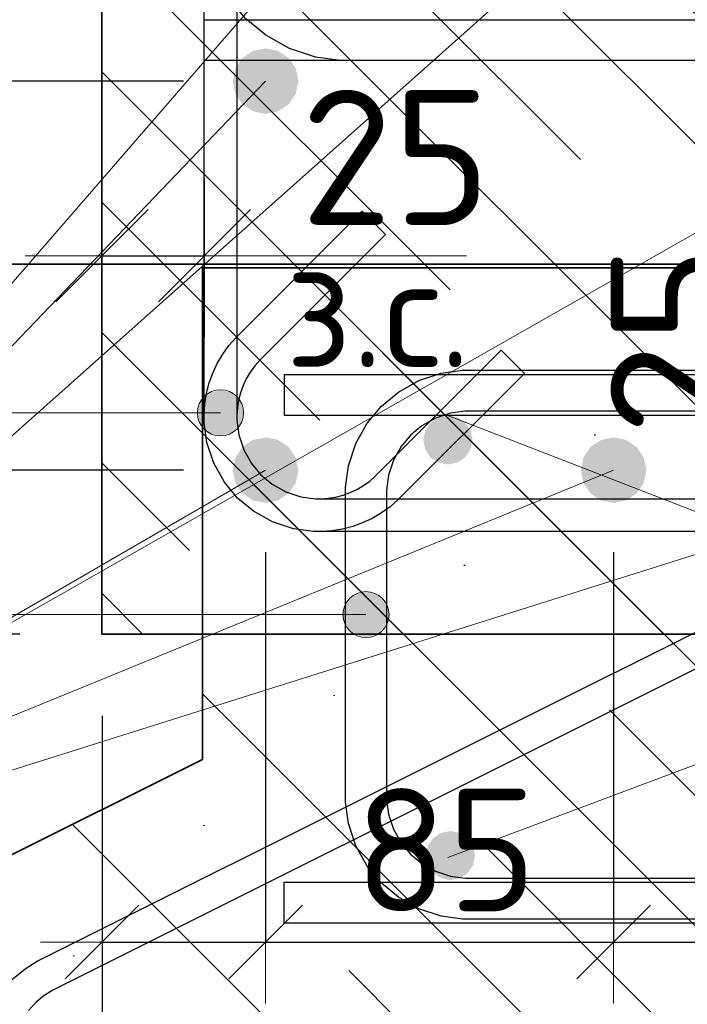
# Model space of a CAD drawing. Header units: metres. Extents: x -38 to 97, y -15 to 21.
# Tile 50 of 111: x 72.243 to 72.406, y 4.291 to 4.531. Entities that reach past the tile are written whole.
import ezdxf

# ---------------------------------------------------------------- set-up
doc = ezdxf.new("R2010")
doc.units = ezdxf.units.M
doc.header["$PDMODE"] = 65
for name, color, linetype, lineweight in [('XR$4$Арм. стержнями нижней зоны', 180, 'Continuous', 35), ('XR$4$Арм.стержн. Арматура края', 96, 'Continuous', 35), ('XR$4$Арм.стержн. Хомут', 240, 'Continuous', 35), ('XR$4$Арм.стержн.горизонт. 1', 180, 'Continuous', 35), ('XR$4$Размерная линия (1)', 7, 'Continuous', 13), ('XR$4$Размерная линия_ общее', 7, 'Continuous', 13), ('XR$6$Арм. стержнями верхней зоны', 180, 'Continuous', 35), ('XR$6$Арм. стержнями нижней зоны', 180, 'Continuous', 35), ('XR$6$Арм.стержн. Арматура края', 96, 'Continuous', 35), ('XR$6$Арм.стержн. Доп. арматура', 180, 'Continuous', 35), ('XR$6$Размерная линия (1)', 7, 'Continuous', 13)]:
    doc.layers.add(name, color=color, linetype=linetype, lineweight=lineweight)
doc.styles.add('ISOCPEUR', font='txt')
doc.dimstyles.new('DIMSTYLE_13', dxfattribs={"dimtxt": 0.033, "dimasz": 0.0375, "dimexe": 0, "dimexo": 0, "dimgap": 0.0165, "dimtad": 2, "dimdec": 0, "dimlfac": 1000, "dimrnd": 1, "dimzin": 12, "dimdsep": 46, "dimtxsty": 'ISOCPEUR', "dimblk1": 'ALL_ML_STRICH', "dimblk2": 'ALL_ML_STRICH', "dimsah": 1, "dimcen": 0, "dimclrd": 7, "dimclre": 256, "dimclrt": 7, "dimadec": 0, "dimazin": 0, "dimtfac": 1, "dimtdec": 0, "dimtix": 1, "dimtmove": 2, "dimatfit": 3, "dimfxl": 0, "dimtvp": 1.2, "dimtzin": 0, "dimlwd": 0, "dimlwe": -3, "dimarcsym": 0})
doc.dimstyles.new('DIMSTYLE_14', dxfattribs={"dimtxt": 0.03, "dimasz": 0.03, "dimexe": 0, "dimexo": 0, "dimgap": 0.015, "dimtad": 2, "dimdec": 0, "dimlfac": 1000, "dimrnd": 1, "dimzin": 12, "dimdsep": 46, "dimtxsty": 'ISOCPEUR', "dimblk1": 'ALL_ML_STRICH', "dimblk2": 'ALL_ML_STRICH', "dimsah": 1, "dimcen": 0, "dimclrd": 7, "dimclre": 256, "dimclrt": 7, "dimadec": 0, "dimazin": 0, "dimtfac": 1, "dimtdec": 0, "dimtix": 1, "dimtmove": 2, "dimatfit": 3, "dimfxl": 0, "dimtzin": 0, "dimlwd": 0, "dimlwe": -3, "dimarcsym": 0})
doc.dimstyles.new('DIMSTYLE_16', dxfattribs={"dimtxt": 0.03, "dimasz": 0.03, "dimexe": 0, "dimexo": 0, "dimgap": 0.015, "dimtad": 2, "dimdec": 0, "dimlfac": 1000, "dimrnd": 1, "dimzin": 12, "dimdsep": 46, "dimtxsty": 'ISOCPEUR', "dimblk1": 'ALL_ML_STRICH', "dimblk2": 'ALL_ML_STRICH', "dimsah": 1, "dimcen": 0, "dimclrd": 7, "dimclre": 256, "dimclrt": 7, "dimadec": 0, "dimazin": 0, "dimtfac": 1, "dimtdec": 0, "dimtix": 1, "dimtmove": 2, "dimatfit": 3, "dimfxl": 0, "dimtvp": 1.2, "dimtzin": 0, "dimlwd": 0, "dimlwe": -3, "dimarcsym": 0})
doc.dimstyles.new('DIMSTYLE_18', dxfattribs={"dimtxt": 0.03, "dimasz": 0.03, "dimexe": 0, "dimexo": 0, "dimgap": 0.015, "dimtad": 0, "dimdec": 0, "dimlfac": 1000, "dimrnd": 1, "dimzin": 12, "dimdsep": 46, "dimtxsty": 'ISOCPEUR', "dimblk1": 'ALL_ML_STRICH', "dimblk2": 'ALL_ML_STRICH', "dimsah": 1, "dimcen": 0, "dimclrd": 7, "dimclre": 256, "dimclrt": 7, "dimadec": 0, "dimazin": 0, "dimtfac": 1, "dimtdec": 0, "dimtix": 1, "dimtmove": 2, "dimatfit": 3, "dimfxl": 0, "dimtvp": 1.2, "dimtzin": 0, "dimlwd": 0, "dimlwe": -3, "dimarcsym": 0})
doc.dimstyles.new('DIMSTYLE_25', dxfattribs={"dimtxt": 0.03, "dimasz": 0.03, "dimexe": 0, "dimexo": 0, "dimgap": 0.015, "dimtad": 2, "dimdec": 0, "dimlfac": 1000, "dimrnd": 5, "dimzin": 12, "dimdsep": 46, "dimtxsty": 'ISOCPEUR', "dimblk1": 'ALL_ML_STRICH', "dimblk2": 'ALL_ML_STRICH', "dimsah": 1, "dimcen": 0, "dimclrd": 7, "dimclre": 256, "dimclrt": 7, "dimadec": 0, "dimazin": 0, "dimtfac": 1, "dimtdec": 0, "dimtix": 1, "dimtmove": 2, "dimatfit": 3, "dimfxl": 0, "dimtvp": 1.2, "dimtzin": 0, "dimlwd": 0, "dimlwe": -3, "dimarcsym": 0})
pattern_1 = [(135, (0, 0), (-0.031819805, -0.031819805), [0.4, -0.05, 0, -0.05]), (135, (-0.01591, -0.01591), (-0.031819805, -0.031819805), [0.8, -0.1, 0.1, -0.1])]

# ---------------------------------------------------------------- blocks, each defined once
blk = doc.blocks.new('ALL_ML_STRICH')
at = {"color": 0, "linetype": 'ByBlock', "lineweight": -2}
for p, q in [((0, -0.5), (0, 0.5)), ((-0.3, -0.3), (0.3, 0.3)), ((-1, 0), (0.5, 0))]:
    blk.add_line(p, q, dxfattribs=at)
blk = doc.blocks.new('*D163')
at = {"layer": 'DEFPOINTS', "color": 7, "linetype": 'Continuous', "lineweight": 13, "transparency": 33554687}
for p in [(72.26266, 4.68139), (72.14232, 4.38139), (72.26262, 4.38139)]:
    blk.add_point(p, dxfattribs=at)
at = {"layer": 'XR$4$Размерная линия (1)', "color": 9, "linetype": 'Continuous', "lineweight": -2, "true_color": 0xc7c7c7, "transparency": 33554687}
for p, q in [((72.24266, 4.68139), (72.14232, 4.68139)), ((72.24262, 4.38139), (72.14232, 4.38139))]:
    blk.add_line(p, q, dxfattribs=at)
at = {"layer": 'XR$4$Размерная линия (1)', "color": 7, "linetype": 'Continuous', "lineweight": -2, "transparency": 33554687}
blk.add_line((72.14232, 4.38139), (72.14232, 4.68139), dxfattribs=at)
at = {"layer": 'XR$4$Размерная линия (1)', "color": 7, "linetype": 'Continuous', "lineweight": 13, "transparency": 33554687, "xscale": 0.03, "yscale": 0.03, "zscale": 0.03}
for p, rotation in [((72.14232, 4.68139), 90), ((72.14232, 4.38139), 270)]:
    blk.add_blockref('ALL_ML_STRICH', p, dxfattribs=dict(at, rotation=rotation))
at = {"layer": 'XR$4$Размерная линия (1)', "color": 7, "linetype": 'Continuous', "lineweight": 13, "transparency": 33554687, "insert": (72.11982, 4.53289), "char_height": 0.03, "width": 0.09, "attachment_point": 5, "rotation": 90, "style": 'ISOCPEUR'}
blk.add_mtext('\\A1;{300}', dxfattribs=at)
blk = doc.blocks.new('*D164')
at = {"layer": 'DEFPOINTS', "color": 7, "linetype": 'Continuous', "lineweight": 13, "transparency": 33554687}
for p in [(72.26266, 4.38139), (72.51262, 4.38139), (72.26266, 4.24116)]:
    blk.add_point(p, dxfattribs=at)
at = {"layer": 'XR$4$Размерная линия (1)', "color": 9, "linetype": 'Continuous', "lineweight": -2, "true_color": 0xc7c7c7, "transparency": 33554687}
for p, q in [((72.26266, 4.36139), (72.26266, 4.24116)), ((72.51262, 4.36139), (72.51262, 4.24116))]:
    blk.add_line(p, q, dxfattribs=at)
at = {"layer": 'XR$4$Размерная линия (1)', "color": 7, "linetype": 'Continuous', "lineweight": -2, "transparency": 33554687}
blk.add_line((72.26266, 4.24116), (72.51262, 4.24116), dxfattribs=at)
at = {"layer": 'XR$4$Размерная линия (1)', "color": 7, "linetype": 'Continuous', "lineweight": 13, "transparency": 33554687, "xscale": 0.03, "yscale": 0.03, "zscale": 0.03, "rotation": 180}
blk.add_blockref('ALL_ML_STRICH', (72.26266, 4.24116), dxfattribs=at)
at = {"layer": 'XR$4$Размерная линия (1)', "color": 7, "linetype": 'Continuous', "lineweight": 13, "transparency": 33554687, "xscale": 0.03, "yscale": 0.03, "zscale": 0.03}
blk.add_blockref('ALL_ML_STRICH', (72.51262, 4.24116), dxfattribs=at)
at = {"layer": 'XR$4$Размерная линия (1)', "color": 7, "linetype": 'Continuous', "lineweight": 13, "transparency": 33554687, "insert": (72.38914, 4.26366), "char_height": 0.03, "width": 0.09, "attachment_point": 5, "style": 'ISOCPEUR'}
blk.add_mtext('\\A1;{250}', dxfattribs=at)
blk = doc.blocks.new('*D170')
at = {"layer": 'DEFPOINTS', "color": 7, "linetype": 'Continuous', "lineweight": 13, "transparency": 33554687}
for p in [(72.30259, 4.42139), (72.26266, 4.38139), (72.26266, 4.30616)]:
    blk.add_point(p, dxfattribs=at)
at = {"layer": 'XR$4$Размерная линия (1)', "color": 9, "linetype": 'Continuous', "lineweight": -2, "true_color": 0xc7c7c7, "transparency": 33554687}
for p, q in [((72.30259, 4.40139), (72.30259, 4.30616)), ((72.26266, 4.36139), (72.26266, 4.30616))]:
    blk.add_line(p, q, dxfattribs=at)
at = {"layer": 'XR$4$Размерная линия (1)', "color": 7, "linetype": 'Continuous', "lineweight": -2, "transparency": 33554687}
blk.add_line((72.26266, 4.30616), (72.30259, 4.30616), dxfattribs=at)
at = {"layer": 'XR$4$Размерная линия (1)', "color": 7, "linetype": 'Continuous', "lineweight": 13, "transparency": 33554687, "xscale": 0.03, "yscale": 0.03, "zscale": 0.03, "rotation": 180}
blk.add_blockref('ALL_ML_STRICH', (72.26266, 4.30616), dxfattribs=at)
at = {"layer": 'XR$4$Размерная линия (1)', "color": 7, "linetype": 'Continuous', "lineweight": 13, "transparency": 33554687, "xscale": 0.03, "yscale": 0.03, "zscale": 0.03}
blk.add_blockref('ALL_ML_STRICH', (72.30259, 4.30616), dxfattribs=at)
at = {"layer": 'XR$4$Размерная линия (1)', "color": 7, "linetype": 'Continuous', "lineweight": 13, "transparency": 33554687, "insert": (72.22158, 4.26855), "char_height": 0.03, "width": 0.06, "attachment_point": 5, "style": 'ISOCPEUR'}
blk.add_mtext('\\A1;{40}', dxfattribs=at)
blk = doc.blocks.new('*D171')
at = {"layer": 'DEFPOINTS', "color": 7, "linetype": 'Continuous', "lineweight": 13, "transparency": 33554687}
for p in [(72.30259, 4.42139), (72.38759, 4.42139), (72.30259, 4.30616)]:
    blk.add_point(p, dxfattribs=at)
at = {"layer": 'XR$4$Размерная линия (1)', "color": 9, "linetype": 'Continuous', "lineweight": -2, "true_color": 0xc7c7c7, "transparency": 33554687}
for p, q in [((72.30259, 4.40139), (72.30259, 4.30616)), ((72.38759, 4.40139), (72.38759, 4.30616))]:
    blk.add_line(p, q, dxfattribs=at)
at = {"layer": 'XR$4$Размерная линия (1)', "color": 7, "linetype": 'Continuous', "lineweight": -2, "transparency": 33554687}
blk.add_line((72.30259, 4.30616), (72.38759, 4.30616), dxfattribs=at)
at = {"layer": 'XR$4$Размерная линия (1)', "color": 7, "linetype": 'Continuous', "lineweight": 13, "transparency": 33554687, "xscale": 0.03, "yscale": 0.03, "zscale": 0.03, "rotation": 180}
blk.add_blockref('ALL_ML_STRICH', (72.30259, 4.30616), dxfattribs=at)
at = {"layer": 'XR$4$Размерная линия (1)', "color": 7, "linetype": 'Continuous', "lineweight": 13, "transparency": 33554687, "xscale": 0.03, "yscale": 0.03, "zscale": 0.03}
blk.add_blockref('ALL_ML_STRICH', (72.38759, 4.30616), dxfattribs=at)
at = {"layer": 'XR$4$Размерная линия (1)', "color": 7, "linetype": 'Continuous', "lineweight": 13, "transparency": 33554687, "insert": (72.34659, 4.32866), "char_height": 0.03, "width": 0.06, "attachment_point": 5, "style": 'ISOCPEUR'}
blk.add_mtext('\\A1;{85}', dxfattribs=at)
blk = doc.blocks.new('*D172')
at = {"layer": 'DEFPOINTS', "color": 7, "linetype": 'Continuous', "lineweight": 13, "transparency": 33554687}
for p in [(72.38759, 4.42139), (72.47266, 4.42139), (72.38759, 4.30616)]:
    blk.add_point(p, dxfattribs=at)
at = {"layer": 'XR$4$Размерная линия (1)', "color": 9, "linetype": 'Continuous', "lineweight": -2, "true_color": 0xc7c7c7, "transparency": 33554687}
for p, q in [((72.38759, 4.40139), (72.38759, 4.30616)), ((72.47266, 4.40139), (72.47266, 4.30616))]:
    blk.add_line(p, q, dxfattribs=at)
at = {"layer": 'XR$4$Размерная линия (1)', "color": 7, "linetype": 'Continuous', "lineweight": -2, "transparency": 33554687}
blk.add_line((72.38759, 4.30616), (72.47266, 4.30616), dxfattribs=at)
at = {"layer": 'XR$4$Размерная линия (1)', "color": 7, "linetype": 'Continuous', "lineweight": 13, "transparency": 33554687, "xscale": 0.03, "yscale": 0.03, "zscale": 0.03, "rotation": 180}
blk.add_blockref('ALL_ML_STRICH', (72.38759, 4.30616), dxfattribs=at)
at = {"layer": 'XR$4$Размерная линия (1)', "color": 7, "linetype": 'Continuous', "lineweight": 13, "transparency": 33554687, "xscale": 0.03, "yscale": 0.03, "zscale": 0.03}
blk.add_blockref('ALL_ML_STRICH', (72.47266, 4.30616), dxfattribs=at)
at = {"layer": 'XR$4$Размерная линия (1)', "color": 7, "linetype": 'Continuous', "lineweight": 13, "transparency": 33554687, "insert": (72.43162, 4.32866), "char_height": 0.03, "width": 0.06, "attachment_point": 5, "style": 'ISOCPEUR'}
blk.add_mtext('\\A1;{85}', dxfattribs=at)
blk = doc.blocks.new('*D176')
at = {"layer": 'DEFPOINTS', "color": 7, "linetype": 'Continuous', "lineweight": 13, "transparency": 33554687}
for p in [(72.26266, 4.47376), (72.26266, 4.43878), (72.28766, 4.43378)]:
    blk.add_point(p, dxfattribs=at)
at = {"layer": 'XR$4$Размерная линия_ общее', "color": 253, "linetype": 'Continuous', "lineweight": -2, "true_color": 0xa0a0a0, "transparency": 33554687}
for p, q in [((72.26266, 4.45878), (72.26266, 4.47376)), ((72.28766, 4.45378), (72.28766, 4.47376))]:
    blk.add_line(p, q, dxfattribs=at)
at = {"layer": 'XR$4$Размерная линия_ общее', "color": 7, "linetype": 'Continuous', "lineweight": -2, "transparency": 33554687}
blk.add_line((72.26266, 4.47376), (72.28766, 4.47376), dxfattribs=at)
at = {"layer": 'XR$4$Размерная линия_ общее', "color": 7, "linetype": 'Continuous', "lineweight": 13, "transparency": 33554687, "xscale": 0.0375, "yscale": 0.0375, "zscale": 0.0375, "rotation": 180}
blk.add_blockref('ALL_ML_STRICH', (72.26266, 4.47376), dxfattribs=at)
at = {"layer": 'XR$4$Размерная линия_ общее', "color": 7, "linetype": 'Continuous', "lineweight": 13, "transparency": 33554687, "xscale": 0.0375, "yscale": 0.0375, "zscale": 0.0375}
blk.add_blockref('ALL_ML_STRICH', (72.28766, 4.47376), dxfattribs=at)
at = {"layer": 'XR$4$Размерная линия_ общее', "color": 7, "linetype": 'Continuous', "lineweight": 13, "transparency": 33554687, "insert": (72.33439, 4.49776), "char_height": 0.033, "width": 0.066, "attachment_point": 5, "style": 'ISOCPEUR'}
blk.add_mtext('\\A1;{25}', dxfattribs=at)
at = {"layer": 'XR$4$Размерная линия_ общее', "color": 7, "linetype": 'Continuous', "lineweight": 13, "transparency": 33554687, "insert": (72.30744, 4.47355), "char_height": 0.027, "width": 0.00135, "attachment_point": 1, "line_spacing_factor": 0.60241, "style": 'ISOCPEUR'}
blk.add_mtext('з.с.', dxfattribs=at)
blk = doc.blocks.new('*D177')
at = {"layer": 'DEFPOINTS', "color": 7, "linetype": 'Continuous', "lineweight": 13, "transparency": 33554687}
for p in [(72.38737, 4.40639), (72.39237, 4.38139), (72.42735, 4.38139)]:
    blk.add_point(p, dxfattribs=at)
at = {"layer": 'XR$4$Размерная линия_ общее', "color": 253, "linetype": 'Continuous', "lineweight": -2, "true_color": 0xa0a0a0, "transparency": 33554687}
for p, q in [((72.40737, 4.40639), (72.42735, 4.40639)), ((72.41237, 4.38139), (72.42735, 4.38139))]:
    blk.add_line(p, q, dxfattribs=at)
at = {"layer": 'XR$4$Размерная линия_ общее', "color": 7, "linetype": 'Continuous', "lineweight": -2, "transparency": 33554687}
blk.add_line((72.42735, 4.38139), (72.42735, 4.40639), dxfattribs=at)
at = {"layer": 'XR$4$Размерная линия_ общее', "color": 7, "linetype": 'Continuous', "lineweight": 13, "transparency": 33554687, "xscale": 0.0375, "yscale": 0.0375, "zscale": 0.0375}
for p, rotation in [((72.42735, 4.40639), 90), ((72.42735, 4.38139), 270)]:
    blk.add_blockref('ALL_ML_STRICH', p, dxfattribs=dict(at, rotation=rotation))
at = {"layer": 'XR$4$Размерная линия_ общее', "color": 7, "linetype": 'Continuous', "lineweight": 13, "transparency": 33554687, "insert": (72.42756, 4.42617), "char_height": 0.027, "width": 0.00135, "attachment_point": 1, "rotation": 90, "line_spacing_factor": 0.60241, "style": 'ISOCPEUR'}
blk.add_mtext('з.с.', dxfattribs=at)
at = {"layer": 'XR$4$Размерная линия_ общее', "color": 7, "linetype": 'Continuous', "lineweight": 13, "transparency": 33554687, "insert": (72.40335, 4.45312), "char_height": 0.033, "width": 0.066, "attachment_point": 5, "rotation": 90, "style": 'ISOCPEUR'}
blk.add_mtext('\\A1;{25}', dxfattribs=at)
blk = doc.blocks.new('*D239')
at = {"layer": 'DEFPOINTS', "color": 7, "linetype": 'Continuous', "lineweight": 13, "transparency": 33554687}
for p in [(72.30259, 4.42139), (72.21732, 4.38139), (72.26262, 4.38139)]:
    blk.add_point(p, dxfattribs=at)
at = {"layer": 'XR$4$Размерная линия (1)', "color": 9, "linetype": 'Continuous', "lineweight": -2, "true_color": 0xc7c7c7, "transparency": 33554687}
for p, q in [((72.28259, 4.42139), (72.21732, 4.42139)), ((72.24262, 4.38139), (72.21732, 4.38139))]:
    blk.add_line(p, q, dxfattribs=at)
at = {"layer": 'XR$4$Размерная линия (1)', "color": 7, "linetype": 'Continuous', "lineweight": -2, "transparency": 33554687}
blk.add_line((72.21732, 4.38139), (72.21732, 4.42139), dxfattribs=at)
at = {"layer": 'XR$4$Размерная линия (1)', "color": 7, "linetype": 'Continuous', "lineweight": 13, "transparency": 33554687, "xscale": 0.03, "yscale": 0.03, "zscale": 0.03}
for p, rotation in [((72.21732, 4.42139), 90), ((72.21732, 4.38139), 270)]:
    blk.add_blockref('ALL_ML_STRICH', p, dxfattribs=dict(at, rotation=rotation))
at = {"layer": 'XR$4$Размерная линия (1)', "color": 7, "linetype": 'Continuous', "lineweight": 13, "transparency": 33554687, "insert": (72.19488, 4.33776), "char_height": 0.03, "width": 0.06, "attachment_point": 5, "rotation": 90, "style": 'ISOCPEUR'}
blk.add_mtext('\\A1;{40}', dxfattribs=at)
blk = doc.blocks.new('*D240')
at = {"layer": 'DEFPOINTS', "color": 7, "linetype": 'Continuous', "lineweight": 13, "transparency": 33554687}
for p in [(72.30259, 4.51639), (72.21732, 4.42139), (72.30259, 4.42139)]:
    blk.add_point(p, dxfattribs=at)
at = {"layer": 'XR$4$Размерная линия (1)', "color": 9, "linetype": 'Continuous', "lineweight": -2, "true_color": 0xc7c7c7, "transparency": 33554687}
for p, q in [((72.28259, 4.51639), (72.21732, 4.51639)), ((72.28259, 4.42139), (72.21732, 4.42139))]:
    blk.add_line(p, q, dxfattribs=at)
at = {"layer": 'XR$4$Размерная линия (1)', "color": 7, "linetype": 'Continuous', "lineweight": -2, "transparency": 33554687}
blk.add_line((72.21732, 4.42139), (72.21732, 4.51639), dxfattribs=at)
at = {"layer": 'XR$4$Размерная линия (1)', "color": 7, "linetype": 'Continuous', "lineweight": 13, "transparency": 33554687, "xscale": 0.03, "yscale": 0.03, "zscale": 0.03}
for p, rotation in [((72.21732, 4.51639), 90), ((72.21732, 4.42139), 270)]:
    blk.add_blockref('ALL_ML_STRICH', p, dxfattribs=dict(at, rotation=rotation))
at = {"layer": 'XR$4$Размерная линия (1)', "color": 7, "linetype": 'Continuous', "lineweight": 13, "transparency": 33554687, "insert": (72.19482, 4.47039), "char_height": 0.03, "width": 0.06, "attachment_point": 5, "rotation": 90, "style": 'ISOCPEUR'}
blk.add_mtext('\\A1;{95}', dxfattribs=at)
blk = doc.blocks.new('*D241')
at = {"layer": 'DEFPOINTS', "color": 7, "linetype": 'Continuous', "lineweight": 13, "transparency": 33554687}
for p in [(72.31762, 4.63639), (72.21732, 4.51639), (72.30259, 4.51639)]:
    blk.add_point(p, dxfattribs=at)
at = {"layer": 'XR$4$Размерная линия (1)', "color": 9, "linetype": 'Continuous', "lineweight": -2, "true_color": 0xc7c7c7, "transparency": 33554687}
for p, q in [((72.29762, 4.63639), (72.21732, 4.63639)), ((72.28259, 4.51639), (72.21732, 4.51639))]:
    blk.add_line(p, q, dxfattribs=at)
at = {"layer": 'XR$4$Размерная линия (1)', "color": 7, "linetype": 'Continuous', "lineweight": -2, "transparency": 33554687}
blk.add_line((72.21732, 4.51639), (72.21732, 4.63639), dxfattribs=at)
at = {"layer": 'XR$4$Размерная линия (1)', "color": 7, "linetype": 'Continuous', "lineweight": 13, "transparency": 33554687, "xscale": 0.03, "yscale": 0.03, "zscale": 0.03}
for p, rotation in [((72.21732, 4.63639), 90), ((72.21732, 4.51639), 270)]:
    blk.add_blockref('ALL_ML_STRICH', p, dxfattribs=dict(at, rotation=rotation))
at = {"layer": 'XR$4$Размерная линия (1)', "color": 7, "linetype": 'Continuous', "lineweight": 13, "transparency": 33554687, "insert": (72.19482, 4.58089), "char_height": 0.03, "width": 0.09, "attachment_point": 5, "rotation": 90, "style": 'ISOCPEUR'}
blk.add_mtext('\\A1;{120}', dxfattribs=at)
blk = doc.blocks.new('*D620')
at = {"layer": 'DEFPOINTS', "color": 7, "linetype": 'Continuous', "lineweight": 13, "transparency": 33554687}
for p in [(72.2072, 4.31078), (72.14607, 4.27578), (72.29712, 4.27578)]:
    blk.add_point(p, dxfattribs=at)
at = {"layer": 'XR$6$Размерная линия (1)', "color": 9, "linetype": 'Continuous', "lineweight": -2, "true_color": 0xc7c7c7, "transparency": 33554687}
for p, q in [((72.1872, 4.31078), (72.14607, 4.31078)), ((72.27712, 4.27578), (72.14607, 4.27578))]:
    blk.add_line(p, q, dxfattribs=at)
at = {"layer": 'XR$6$Размерная линия (1)', "color": 7, "linetype": 'Continuous', "lineweight": -2, "transparency": 33554687}
blk.add_line((72.14607, 4.27578), (72.14607, 4.31078), dxfattribs=at)
at = {"layer": 'XR$6$Размерная линия (1)', "color": 7, "linetype": 'Continuous', "lineweight": 13, "transparency": 33554687, "xscale": 0.03, "yscale": 0.03, "zscale": 0.03}
for p, rotation in [((72.14607, 4.31078), 90), ((72.14607, 4.27578), 270)]:
    blk.add_blockref('ALL_ML_STRICH', p, dxfattribs=dict(at, rotation=rotation))
at = {"layer": 'XR$6$Размерная линия (1)', "color": 7, "linetype": 'Continuous', "lineweight": 13, "transparency": 33554687, "insert": (72.12342, 4.34742), "char_height": 0.03, "width": 0.06, "attachment_point": 5, "rotation": 90, "style": 'ISOCPEUR'}
blk.add_mtext('\\A1;{35}', dxfattribs=at)

msp = doc.modelspace()

# ---------------------------------------------------------------- hatches: boundary and pattern name
at = {"linetype": 'Continuous', "lineweight": 25, "transparency": 33554687}
h = msp.add_hatch(dxfattribs=at)
h.set_pattern_fill('__________540', scale=0.015, style=0, pattern_type=2)
h.set_pattern_definition(pattern_1)
h.paths.add_polyline_path([(72.51262, 4.68139), (72.26262, 4.68139), (72.26262, 4.38139), (72.51262, 4.38139)], flags=0)
at = {"linetype": 'Continuous', "lineweight": 13, "transparency": 33554687}
h = msp.add_hatch(dxfattribs=at)
h.set_pattern_fill('__________540', scale=0.015, style=0, pattern_type=2)
h.set_pattern_definition(pattern_1)
h.paths.add_polyline_path([(72.2872, 4.47078), (72.2872, 4.35078), (72.2072, 4.31078), (72.2072, 4.27078), (72.89885, 4.27078), (72.89885, 4.47078)], flags=0)
at = {"layer": 'XR$4$Арм.стержн. Хомут', "linetype": 'Continuous', "lineweight": 13, "transparency": 33554687}
for points in [[(72.28877, 4.44023), (72.29159, 4.42977), (72.29159, 4.44102)], [(72.29159, 4.44102), (72.29159, 4.42977), (72.2944, 4.43056)], [(72.29159, 4.44102), (72.2944, 4.43056), (72.2944, 4.44023)], [(72.28675, 4.43258), (72.28675, 4.43821), (72.28596, 4.4354)], [(72.28675, 4.43821), (72.28877, 4.43056), (72.28877, 4.44023)], [(72.28675, 4.43821), (72.28675, 4.43258), (72.28877, 4.43056)], [(72.28877, 4.44023), (72.28877, 4.43056), (72.29159, 4.42977)], [(72.2944, 4.44023), (72.2944, 4.43056), (72.29642, 4.43258)], [(72.2944, 4.44023), (72.29642, 4.43258), (72.29642, 4.43821)], [(72.29642, 4.43821), (72.29642, 4.43258), (72.29721, 4.4354)]]:
    msp.add_hatch(color=7, dxfattribs=at).paths.add_polyline_path(points)
at = {"layer": 'XR$4$Арм.стержн.горизонт. 1', "linetype": 'Continuous', "lineweight": 50, "transparency": 33554687}
for points in [[(72.31059, 4.51639), (72.30998, 4.51945), (72.30824, 4.52205), (72.30565, 4.52378), (72.30259, 4.52439), (72.29953, 4.52378), (72.29693, 4.52205), (72.2952, 4.51945), (72.29459, 4.51639), (72.2952, 4.51333), (72.29693, 4.51074), (72.29953, 4.509), (72.30259, 4.50839), (72.30565, 4.509), (72.30824, 4.51074), (72.30998, 4.51333)], [(72.31059, 4.42139), (72.30998, 4.42445), (72.30824, 4.42705), (72.30565, 4.42878), (72.30259, 4.42939), (72.29953, 4.42878), (72.29693, 4.42705), (72.2952, 4.42445), (72.29459, 4.42139), (72.2952, 4.41833), (72.29693, 4.41574), (72.29953, 4.414), (72.30259, 4.41339), (72.30565, 4.414), (72.30824, 4.41574), (72.30998, 4.41833)], [(72.39559, 4.42139), (72.39498, 4.42445), (72.39324, 4.42705), (72.39065, 4.42878), (72.38759, 4.42939), (72.38453, 4.42878), (72.38193, 4.42705), (72.3802, 4.42445), (72.37959, 4.42139), (72.3802, 4.41833), (72.38193, 4.41574), (72.38453, 4.414), (72.38759, 4.41339), (72.39065, 4.414), (72.39324, 4.41574), (72.39498, 4.41833)]]:
    msp.add_hatch(color=7, dxfattribs=at).paths.add_polyline_path(points)
at = {"layer": 'XR$6$Арм.стержн. Арматура края', "linetype": 'Continuous', "lineweight": 13, "transparency": 33554687}
for points in [[(72.32228, 4.38895), (72.32431, 4.3813), (72.32431, 4.39097)], [(72.32431, 4.39097), (72.32712, 4.38051), (72.32712, 4.39176)], [(72.32431, 4.39097), (72.32431, 4.3813), (72.32712, 4.38051)], [(72.32712, 4.39176), (72.32712, 4.38051), (72.32993, 4.3813)], [(72.32712, 4.39176), (72.32993, 4.3813), (72.32993, 4.39097)], [(72.32993, 4.39097), (72.32993, 4.3813), (72.33196, 4.38332)], [(72.32993, 4.39097), (72.33196, 4.38332), (72.33196, 4.38895)], [(72.32228, 4.38332), (72.32228, 4.38895), (72.32149, 4.38613)], [(72.32228, 4.38895), (72.32228, 4.38332), (72.32431, 4.3813)], [(72.33196, 4.38895), (72.33196, 4.38332), (72.33274, 4.38613)]]:
    msp.add_hatch(color=7, dxfattribs=at).paths.add_polyline_path(points)
at = {"layer": 'XR$6$Арм.стержн. Доп. арматура', "linetype": 'Continuous', "lineweight": 50, "transparency": 33554687}
for points in [[(72.35312, 4.42878), (72.35266, 4.43108), (72.35136, 4.43303), (72.34941, 4.43433), (72.34712, 4.43478), (72.34482, 4.43433), (72.34288, 4.43303), (72.34157, 4.43108), (72.34112, 4.42878), (72.34157, 4.42649), (72.34288, 4.42454), (72.34482, 4.42324), (72.34712, 4.42278), (72.34941, 4.42324), (72.35136, 4.42454), (72.35266, 4.42649)], [(72.35374, 4.32729), (72.35328, 4.32959), (72.35198, 4.33153), (72.35004, 4.33283), (72.34774, 4.33329), (72.34544, 4.33283), (72.3435, 4.33153), (72.3422, 4.32959), (72.34174, 4.32729), (72.3422, 4.32499), (72.3435, 4.32305), (72.34544, 4.32175), (72.34774, 4.32129), (72.35004, 4.32175), (72.35198, 4.32305), (72.35328, 4.32499)]]:
    msp.add_hatch(color=34, dxfattribs=at).paths.add_polyline_path(points)

# ---------------------------------------------------------------- linework, layer by layer
at = {"color": 7, "linetype": 'Continuous', "lineweight": 35, "transparency": 33554687}
for p, q in [((72.26262, 4.68139), (72.26262, 4.38139)), ((67.91979, 4.47171), (86.41979, 4.47171)), ((67.91979, 4.47171), (86.41979, 4.47171)), ((72.2872, 4.47078), (72.2872, 4.35078)), ((72.89885, 4.47078), (72.2872, 4.47078)), ((72.26262, 4.38139), (72.51262, 4.38139)), ((72.2872, 4.35078), (72.2072, 4.31078))]:
    msp.add_line(p, q, dxfattribs=at)
at = {"color": 7, "linetype": 'Continuous', "lineweight": 13, "transparency": 33554687}
msp.add_line((72.28766, 4.47376), (72.35166, 4.47376), dxfattribs=at)
at = {"layer": 'XR$4$Арм. стержнями нижней зоны', "color": 4, "linetype": 'Continuous', "lineweight": 25, "transparency": 33554687}
msp.add_lwpolyline([(72.28762, 4.53139), (72.66681, 4.53139), (72.66681, 4.52139), (72.28762, 4.52139), (72.28762, 4.53139)], dxfattribs=at)
at = {"layer": 'XR$4$Арм.стержн. Арматура края', "color": 4, "linetype": 'Continuous', "lineweight": 25, "transparency": 33554687}
msp.add_lwpolyline([(72.66681, 4.52139), (72.32091, 4.52139), (72.31481, 4.52224), (72.30846, 4.52434), (72.30262, 4.52761), (72.2978, 4.53163), (72.29378, 4.53644), (72.29051, 4.54229), (72.28842, 4.54864), (72.28757, 4.55474), (72.28757, 4.62205), (72.28842, 4.62815), (72.29051, 4.6345), (72.29378, 4.64034), (72.2978, 4.64516), (72.30262, 4.64918), (72.30846, 4.65245), (72.31481, 4.65454), (72.32091, 4.65539), (72.66681, 4.65539)], dxfattribs=at)
at = {"layer": 'XR$4$Арм.стержн. Хомут', "color": 7, "linetype": 'Continuous', "lineweight": 13, "transparency": 33554687}
for p, q in [((72.29159, 4.44102), (72.29159, 4.44102)), ((72.14994, 4.4354), (72.29159, 4.4354)), ((72.28596, 4.4354), (72.28596, 4.4354)), ((72.29721, 4.4354), (72.29721, 4.4354)), ((72.29159, 4.42977), (72.29159, 4.42977))]:
    msp.add_line(p, q, dxfattribs=at)
at = {"layer": 'XR$4$Арм.стержн. Хомут', "color": 40, "linetype": 'Continuous', "lineweight": 25, "transparency": 33554687}
for points in [[(72.29559, 4.62516), (72.29559, 4.43362), (72.29609, 4.43001), (72.2973, 4.42635), (72.29918, 4.42299), (72.30146, 4.42026), (72.30419, 4.41798), (72.30754, 4.4161), (72.3112, 4.4149), (72.31482, 4.41439), (72.31597, 4.41439), (72.31785, 4.41453), (72.3197, 4.41483), (72.32151, 4.4153), (72.32324, 4.41592), (72.3249, 4.4167), (72.32651, 4.41765), (72.32804, 4.41874), (72.32946, 4.41998), (72.36013, 4.45066), (72.36579, 4.445), (72.33492, 4.41412), (72.33301, 4.41247), (72.33089, 4.41094), (72.32863, 4.40961), (72.3263, 4.40852), (72.32388, 4.40765), (72.32135, 4.40699), (72.31877, 4.40657), (72.31625, 4.40639), (72.31426, 4.40639), (72.30938, 4.40707), (72.3043, 4.40875), (72.29963, 4.41137), (72.29578, 4.41458), (72.29256, 4.41843), (72.28994, 4.42311), (72.28827, 4.42819), (72.28759, 4.43307), (72.28759, 4.62572)], [(72.29559, 4.62516), (72.29559, 4.43362), (72.29609, 4.43001), (72.2973, 4.42635), (72.29918, 4.42299), (72.30146, 4.42026), (72.30419, 4.41798), (72.30754, 4.4161), (72.3112, 4.4149), (72.31482, 4.41439), (72.31597, 4.41439), (72.31785, 4.41453), (72.3197, 4.41483), (72.32151, 4.4153), (72.32324, 4.41592), (72.3249, 4.4167), (72.32651, 4.41765), (72.32804, 4.41874), (72.32946, 4.41998), (72.36013, 4.45066), (72.36579, 4.445), (72.33492, 4.41412), (72.33301, 4.41247), (72.33089, 4.41094), (72.32863, 4.40961), (72.3263, 4.40852), (72.32388, 4.40765), (72.32135, 4.40699), (72.31877, 4.40657), (72.31625, 4.40639), (72.31426, 4.40639), (72.30938, 4.40707), (72.3043, 4.40875), (72.29963, 4.41137), (72.29578, 4.41458), (72.29256, 4.41843), (72.28994, 4.42311), (72.28827, 4.42819), (72.28759, 4.43307), (72.28759, 4.62572)], [(72.29559, 4.62516), (72.29559, 4.43362), (72.29609, 4.43001), (72.2973, 4.42635), (72.29918, 4.42299), (72.30146, 4.42026), (72.30419, 4.41798), (72.30754, 4.4161), (72.3112, 4.4149), (72.31482, 4.41439), (72.31597, 4.41439), (72.31785, 4.41453), (72.3197, 4.41483), (72.32151, 4.4153), (72.32324, 4.41592), (72.3249, 4.4167), (72.32651, 4.41765), (72.32804, 4.41874), (72.32946, 4.41998), (72.36013, 4.45066), (72.36579, 4.445), (72.33492, 4.41412), (72.33301, 4.41247), (72.33089, 4.41094), (72.32863, 4.40961), (72.3263, 4.40852), (72.32388, 4.40765), (72.32135, 4.40699), (72.31877, 4.40657), (72.31625, 4.40639), (72.31426, 4.40639), (72.30938, 4.40707), (72.3043, 4.40875), (72.29963, 4.41137), (72.29578, 4.41458), (72.29256, 4.41843), (72.28994, 4.42311), (72.28827, 4.42819), (72.28759, 4.43307), (72.28759, 4.62572)], [(72.46095, 4.40639), (72.31426, 4.40639), (72.30938, 4.40707), (72.3043, 4.40875), (72.29963, 4.41137), (72.29578, 4.41458), (72.29256, 4.41843), (72.28994, 4.42311), (72.28827, 4.42819), (72.28759, 4.43307), (72.28759, 4.43506), (72.28776, 4.43758), (72.28818, 4.44016), (72.28884, 4.44269), (72.28971, 4.44511), (72.29081, 4.44744), (72.29213, 4.4497), (72.29366, 4.45181), (72.29532, 4.45372), (72.32619, 4.4846), (72.33185, 4.47894)], [(72.46095, 4.40639), (72.31426, 4.40639), (72.30938, 4.40707), (72.3043, 4.40875), (72.29963, 4.41137), (72.29578, 4.41458), (72.29256, 4.41843), (72.28994, 4.42311), (72.28827, 4.42819), (72.28759, 4.43307), (72.28759, 4.43506), (72.28776, 4.43758), (72.28818, 4.44016), (72.28884, 4.44269), (72.28971, 4.44511), (72.29081, 4.44744), (72.29213, 4.4497), (72.29366, 4.45181), (72.29532, 4.45372), (72.32619, 4.4846), (72.33185, 4.47894)], [(72.46095, 4.40639), (72.31426, 4.40639), (72.30938, 4.40707), (72.3043, 4.40875), (72.29963, 4.41137), (72.29578, 4.41458), (72.29256, 4.41843), (72.28994, 4.42311), (72.28827, 4.42819), (72.28759, 4.43307), (72.28759, 4.43506), (72.28776, 4.43758), (72.28818, 4.44016), (72.28884, 4.44269), (72.28971, 4.44511), (72.29081, 4.44744), (72.29213, 4.4497), (72.29366, 4.45181), (72.29532, 4.45372), (72.32619, 4.4846), (72.33185, 4.47894)], [(72.33185, 4.47894), (72.30117, 4.44826), (72.29994, 4.44684), (72.29884, 4.44532), (72.29789, 4.44371), (72.29711, 4.44204), (72.29649, 4.44032), (72.29602, 4.43851), (72.29572, 4.43666), (72.29559, 4.43478), (72.29559, 4.43362), (72.29609, 4.43001), (72.2973, 4.42635), (72.29918, 4.42299), (72.30146, 4.42026), (72.30419, 4.41798), (72.30754, 4.4161), (72.3112, 4.4149), (72.31482, 4.41439), (72.46039, 4.41439)], [(72.33185, 4.47894), (72.30117, 4.44826), (72.29994, 4.44684), (72.29884, 4.44532), (72.29789, 4.44371), (72.29711, 4.44204), (72.29649, 4.44032), (72.29602, 4.43851), (72.29572, 4.43666), (72.29559, 4.43478), (72.29559, 4.43362), (72.29609, 4.43001), (72.2973, 4.42635), (72.29918, 4.42299), (72.30146, 4.42026), (72.30419, 4.41798), (72.30754, 4.4161), (72.3112, 4.4149), (72.31482, 4.41439), (72.46039, 4.41439)], [(72.33185, 4.47894), (72.30117, 4.44826), (72.29994, 4.44684), (72.29884, 4.44532), (72.29789, 4.44371), (72.29711, 4.44204), (72.29649, 4.44032), (72.29602, 4.43851), (72.29572, 4.43666), (72.29559, 4.43478), (72.29559, 4.43362), (72.29609, 4.43001), (72.2973, 4.42635), (72.29918, 4.42299), (72.30146, 4.42026), (72.30419, 4.41798), (72.30754, 4.4161), (72.3112, 4.4149), (72.31482, 4.41439), (72.46039, 4.41439)]]:
    msp.add_lwpolyline(points, dxfattribs=at)
at = {"layer": 'XR$4$Арм.стержн. Хомут', "color": 7, "linetype": 'Continuous', "lineweight": 13, "transparency": 33554687}
msp.add_circle((72.29159, 4.4354), 0.00563, dxfattribs=at)
at = {"layer": 'XR$4$Арм.стержн.горизонт. 1', "color": 7, "linetype": 'Continuous', "lineweight": 13, "transparency": 33554687}
for q in [(72.47263, 4.63639), (72.38755, 4.63639), (72.30259, 4.51639), (72.47266, 4.51639), (72.30259, 4.42139), (72.47266, 4.42139), (72.38759, 4.42139)]:
    msp.add_line((72.09858, 4.3033), q, dxfattribs=at)
at = {"layer": 'XR$6$Арм. стержнями верхней зоны', "color": 4, "linetype": 'Continuous', "lineweight": 25, "transparency": 33554687}
msp.add_lwpolyline([(72.3072, 4.44478), (72.90385, 4.44478), (72.90385, 4.43478), (72.3072, 4.43478), (72.3072, 4.44478)], dxfattribs=at)
at = {"layer": 'XR$6$Арм. стержнями нижней зоны', "color": 4, "linetype": 'Continuous', "lineweight": 25, "transparency": 33554687}
msp.add_lwpolyline([(72.30715, 4.32078), (72.90385, 4.32078), (72.90385, 4.31078), (72.30715, 4.31078), (72.30715, 4.32078)], dxfattribs=at)
at = {"layer": 'XR$6$Арм.стержн. Арматура края', "color": 7, "linetype": 'Continuous', "lineweight": 13, "transparency": 33554687}
for p, q in [((72.32712, 4.39176), (72.32712, 4.39176)), ((72.12306, 4.38613), (72.32712, 4.38613)), ((72.32149, 4.38613), (72.32149, 4.38613)), ((72.33274, 4.38613), (72.33274, 4.38613)), ((72.32712, 4.38051), (72.32712, 4.38051))]:
    msp.add_line(p, q, dxfattribs=at)
at = {"layer": 'XR$6$Арм.стержн. Арматура края', "color": 40, "linetype": 'Continuous', "lineweight": 25, "transparency": 33554687}
for points in [[(72.23468, 4.28844), (72.23637, 4.29162), (72.23846, 4.29455), (72.24099, 4.29728), (72.24386, 4.29964), (72.24685, 4.30152), (72.52936, 4.44265), (72.53073, 4.44326), (72.53216, 4.44381), (72.53362, 4.44428), (72.5351, 4.44467), (72.53659, 4.44498), (72.53811, 4.44521), (72.53964, 4.44536), (72.54113, 4.44542), (72.90285, 4.44542)], [(72.90285, 4.43742), (72.5413, 4.43742), (72.54018, 4.43737), (72.53909, 4.43727), (72.538, 4.43711), (72.53694, 4.43689), (72.53588, 4.43661), (72.53484, 4.43627), (72.53381, 4.43587), (72.53279, 4.43541), (72.25078, 4.29454), (72.24855, 4.29314), (72.24649, 4.29144), (72.24468, 4.28949)]]:
    msp.add_lwpolyline(points, dxfattribs=at)
at = {"layer": 'XR$6$Арм.стержн. Арматура края', "color": 4, "linetype": 'Continuous', "lineweight": 25, "transparency": 33554687}
for points in [[(72.82212, 4.31178), (72.35068, 4.31178), (72.34547, 4.31251), (72.34003, 4.3143), (72.33502, 4.31711), (72.33089, 4.32056), (72.32744, 4.32468), (72.32464, 4.32969), (72.32284, 4.33513), (72.32212, 4.34035), (72.32212, 4.41722), (72.32284, 4.42243), (72.32464, 4.42787), (72.32744, 4.43288), (72.33089, 4.43701), (72.33502, 4.44046), (72.34003, 4.44326), (72.34547, 4.44506), (72.35068, 4.44578), (72.82212, 4.44578)], [(72.82212, 4.43578), (72.35137, 4.43578), (72.34774, 4.43528), (72.34407, 4.43407), (72.34072, 4.43219), (72.33799, 4.42991), (72.33571, 4.42719), (72.33383, 4.42383), (72.33262, 4.42016), (72.33212, 4.41653), (72.33212, 4.34104), (72.33262, 4.33741), (72.33383, 4.33374), (72.33571, 4.33038), (72.33799, 4.32766), (72.34072, 4.32538), (72.34407, 4.3235), (72.34774, 4.32229), (72.35137, 4.32178), (72.82212, 4.32178)]]:
    msp.add_lwpolyline(points, dxfattribs=at)
at = {"layer": 'XR$6$Арм.стержн. Арматура края', "color": 7, "linetype": 'Continuous', "lineweight": 13, "transparency": 33554687}
msp.add_circle((72.32712, 4.38613), 0.00563, dxfattribs=at)
at = {"layer": 'XR$6$Арм.стержн. Доп. арматура', "color": 7, "linetype": 'Continuous', "lineweight": 13, "transparency": 33554687}
for q in [(72.34712, 4.43478), (72.34712, 4.32678)]:
    msp.add_line((72.48838, 4.37994), q, dxfattribs=at)

# ---------------------------------------------------------------- dimensions: what is measured, and where the dimension line sits
at = {"layer": 'XR$4$Размерная линия (1)', "color": 7, "linetype": 'Continuous', "lineweight": 13, "transparency": 33554687}
for base, p1, p2, dimstyle, picture, middle in [((72.14232, 4.68139), (72.24262, 4.38139), (72.24266, 4.68139), 'DIMSTYLE_14', '*D163', (72.11982, 4.53289)), ((72.21732, 4.63639), (72.28259, 4.51639), (72.29762, 4.63639), 'DIMSTYLE_14', '*D241', (72.19482, 4.58089)), ((72.21732, 4.51639), (72.28259, 4.42139), (72.28259, 4.51639), 'DIMSTYLE_14', '*D240', (72.19482, 4.47039)), ((72.21732, 4.42139), (72.24262, 4.38139), (72.28259, 4.42139), 'DIMSTYLE_16', '*D239', (72.19488, 4.33776))]:
    dim = msp.add_linear_dim(base=base, p1=p1, p2=p2, angle=90, dimstyle=dimstyle, override={"dimpost": '<>', "dimclrd": 7, "dimclre": 9, "dimclrt": 7, "dimlwd": 0, "dimlwe": 65533}, dxfattribs=at)
    dim.commit()
    dim.dimension.update_dxf_attribs({"geometry": picture, "text_midpoint": middle, "dimtype": 160})
for base, p1, p2, dimstyle, picture, middle in [((72.30259, 4.30616), (72.26266, 4.36139), (72.30259, 4.40139), 'DIMSTYLE_18', '*D170', (72.22158, 4.26855)), ((72.38759, 4.30616), (72.30259, 4.40139), (72.38759, 4.40139), 'DIMSTYLE_14', '*D171', (72.34659, 4.32866)), ((72.47266, 4.30616), (72.38759, 4.40139), (72.47266, 4.40139), 'DIMSTYLE_14', '*D172', (72.43162, 4.32866)), ((72.51262, 4.24116), (72.26266, 4.36139), (72.51262, 4.36139), 'DIMSTYLE_14', '*D164', (72.38914, 4.26366))]:
    dim = msp.add_linear_dim(base=base, p1=p1, p2=p2, dimstyle=dimstyle, override={"dimpost": '<>', "dimclrd": 7, "dimclre": 9, "dimclrt": 7, "dimlwd": 0, "dimlwe": 65533}, dxfattribs=at)
    dim.commit()
    dim.dimension.update_dxf_attribs({"geometry": picture, "text_midpoint": middle, "dimtype": 160})
at = {"layer": 'XR$4$Размерная линия_ общее', "color": 7, "linetype": 'Continuous', "lineweight": 13, "transparency": 33554687}
dim = msp.add_linear_dim(base=(72.28766, 4.47376), p1=(72.26266, 4.45878), p2=(72.28766, 4.45378), text='<>\\Xз.с.', dimstyle='DIMSTYLE_13', override={"dimpost": '<>', "dimclrd": 7, "dimclre": 253, "dimclrt": 7, "dimlwd": 0, "dimlwe": 65533}, dxfattribs=at)
dim.commit()
dim.dimension.update_dxf_attribs({"geometry": '*D176', "text_midpoint": (72.33439, 4.49776), "dimtype": 160})
dim = msp.add_linear_dim(base=(72.42735, 4.40639), p1=(72.41237, 4.38139), p2=(72.40737, 4.40639), angle=90, text='<>\\Xз.с.', dimstyle='DIMSTYLE_13', override={"dimpost": '<>', "dimclrd": 7, "dimclre": 253, "dimclrt": 7, "dimlwd": 0, "dimlwe": 65533}, dxfattribs=at)
dim.commit()
dim.dimension.update_dxf_attribs({"geometry": '*D177', "text_midpoint": (72.40335, 4.45312), "dimtype": 160})
at = {"layer": 'XR$6$Размерная линия (1)', "color": 7, "linetype": 'Continuous', "lineweight": 13, "transparency": 33554687}
dim = msp.add_linear_dim(base=(72.14607, 4.31078), p1=(72.27712, 4.27578), p2=(72.1872, 4.31078), angle=90, dimstyle='DIMSTYLE_25', override={"dimpost": '<>', "dimclrd": 7, "dimclre": 9, "dimclrt": 7, "dimlwd": 0, "dimlwe": 65533}, dxfattribs=at)
dim.commit()
dim.dimension.update_dxf_attribs({"geometry": '*D620', "text_midpoint": (72.12342, 4.34742), "dimtype": 160})

doc.saveas('drawing.dxf')
